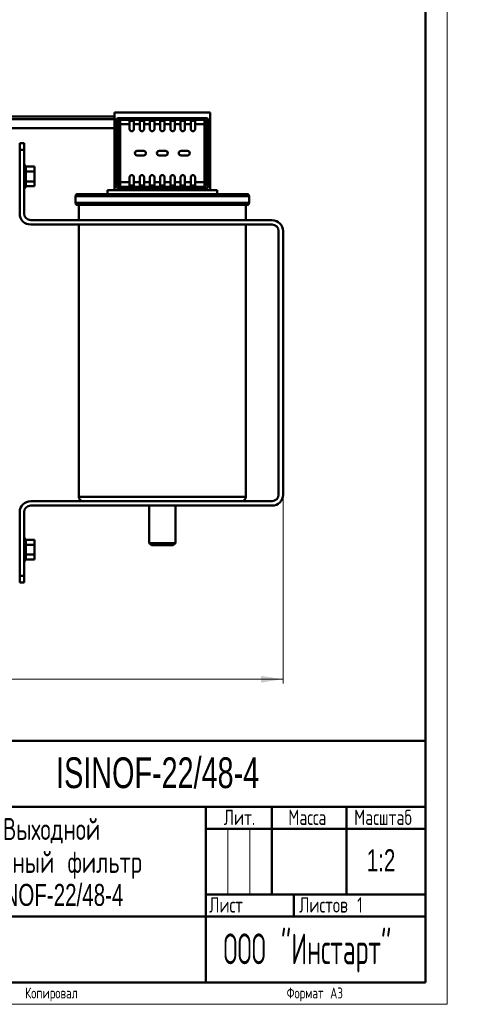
# Model space of a CAD drawing. Header units: millimetres. Extents: x 0 to 600, y 0 to 840.
# Tile 2 of 5: x 399 to 600, y 0 to 448. Entities that reach past the tile are written whole.
import ezdxf

# ---------------------------------------------------------------- set-up
doc = ezdxf.new("R2010")
doc.units = ezdxf.units.MM
doc.header["$LTSCALE"] = 2
doc.layers.add('ОСЕВЫЕ', color=7, linetype='Continuous')
doc.styles.add('SLDTEXTSTYLE0', font='TXT', dxfattribs={"width": 0.7})
doc.styles.add('SLDTEXTSTYLE1', font='TXT', dxfattribs={"width": 0.7, "bigfont": 'bigfont'})
doc.styles.add('SLDTEXTSTYLE2', font='TXT', dxfattribs={"width": 0.705079, "bigfont": 'bigfont'})
doc.styles.add('SLDTEXTSTYLE6', font='TXT', dxfattribs={"width": 0.566703, "bigfont": 'bigfont'})
doc.dimstyles.new('SLDDIMSTYLE0', dxfattribs={"dimtxt": 10, "dimasz": 10, "dimexe": 0, "dimexo": 0.0625, "dimgap": 2.5, "dimtad": 2, "dimdec": 1, "dimrnd": 1e-09, "dimzin": 12, "dimdsep": 46, "dimtxsty": 'SLDTEXTSTYLE0', "dimsah": 1, "dimcen": 0.09, "dimadec": 0, "dimazin": 3, "dimtfac": 1, "dimtdec": 3, "dimtofl": 0, "dimtmove": 0, "dimatfit": 3, "dimfxl": 0, "dimfrac": 2, "dimtolj": 1, "dimtzin": 12, "dimarcsym": 0})

# ---------------------------------------------------------------- blocks, each defined once
blk = doc.blocks.new('SW_NOTE_0')
at = {"color": 0, "linetype": 'Continuous', "lineweight": 0, "char_height": 10, "attachment_point": 2}
for s, insert, style in [('Выходной', (23.13, 12.85), 'SLDTEXTSTYLE1'), ('синусный фильтр', (22.95, -2.15), 'SLDTEXTSTYLE1'), ('ISINOF-22/48-4', (22.8, -17.15), 'SLDTEXTSTYLE0')]:
    blk.add_mtext(s, dxfattribs=dict(at, insert=insert, style=style))
blk = doc.blocks.new('_D')
at = {"color": 7, "linetype": 'Continuous', "lineweight": 0}
for p, q in [((107.2, 234.51), (107.2, 146.08)), ((519.15, 232.15), (519.15, 146.08)), ((107.2, 148.08), (519.15, 148.08))]:
    blk.add_line(p, q, dxfattribs=at)
at = {"color": 7, "linetype": 'Continuous', "lineweight": 18}
for points in [[(107.2, 148.08), (117.2, 146.54), (117.2, 149.62)], [(519.15, 148.08), (509.15, 149.62), (509.15, 146.54)]]:
    blk.add_solid(points, dxfattribs=at)
at = {"color": 7, "linetype": 'Continuous', "lineweight": 18, "insert": (309.26, 160.97), "char_height": 10, "attachment_point": 1, "style": 'SLDTEXTSTYLE1'}
blk.add_mtext('Ш', dxfattribs=at)

msp = doc.modelspace()

# ---------------------------------------------------------------- linework, layer by layer
at = {"color": 7, "linetype": 'Continuous', "lineweight": 50}
for p, q in [((584, 10), (584, 830)), ((442.4, 404.34), (354.15, 404.34)), ((485.9, 406.18), (442.4, 406.18)), ((442.4, 389.18), (442.4, 406.18)), ((444.14, 403.68), (444.89, 402.94)), ((444.14, 403.68), (484.15, 403.68)), ((483.41, 402.94), (484.15, 403.68)), ((485.9, 389.18), (485.9, 406.18)), ((442.4, 403.13), (354.15, 403.13)), ((443.15, 372.68), (443.15, 402.68)), ((443.89, 401.94), (443.15, 402.68)), ((443.94, 374.42), (443.94, 400.94)), ((444.89, 402.94), (449.2, 402.94)), ((444.94, 374.42), (444.94, 400.94)), ((444.94, 400.94), (449.2, 400.94)), ((449.2, 402.94), (449.2, 403.44)), ((449.2, 400.94), (449.2, 402.94)), ((449.2, 402.4), (451.2, 402.4)), ((449.2, 398.68), (449.2, 400.94)), ((451.2, 403.44), (451.2, 402.94)), ((451.2, 402.94), (453.85, 402.94)), ((451.2, 402.94), (451.2, 400.94)), ((451.2, 400.94), (451.2, 398.68)), ((451.2, 400.94), (453.85, 400.94)), ((453.85, 402.94), (453.85, 403.44)), ((453.85, 400.94), (453.85, 402.94)), ((453.85, 402.4), (455.85, 402.4)), ((453.85, 398.68), (453.85, 400.94)), ((455.85, 403.44), (455.85, 402.94)), ((455.85, 402.94), (458.5, 402.94)), ((455.85, 402.94), (455.85, 400.94)), ((455.85, 400.94), (455.85, 398.68)), ((455.85, 400.94), (458.5, 400.94)), ((458.5, 402.94), (458.5, 403.44)), ((458.5, 400.94), (458.5, 402.94)), ((458.5, 402.4), (460.5, 402.4)), ((458.5, 398.68), (458.5, 400.94)), ((460.5, 403.44), (460.5, 402.94)), ((460.5, 402.94), (463.15, 402.94)), ((460.5, 402.94), (460.5, 400.94)), ((460.5, 400.94), (460.5, 398.68)), ((460.5, 400.94), (463.15, 400.94)), ((463.15, 402.94), (463.15, 403.44)), ((463.15, 402.94), (463.15, 400.94)), ((463.15, 402.4), (465.15, 402.4)), ((463.15, 400.94), (463.15, 398.68)), ((465.15, 403.44), (465.15, 402.94)), ((465.15, 402.94), (467.8, 402.94)), ((465.15, 402.94), (465.15, 400.94)), ((465.15, 398.68), (465.15, 400.94)), ((465.15, 400.94), (467.8, 400.94)), ((467.8, 402.94), (467.8, 403.44)), ((467.8, 402.94), (467.8, 400.94)), ((467.8, 402.4), (469.8, 402.4)), ((467.8, 400.94), (467.8, 398.68)), ((469.8, 403.44), (469.8, 402.94)), ((469.8, 402.94), (472.45, 402.94)), ((469.8, 402.94), (469.8, 400.94)), ((469.8, 398.68), (469.8, 400.94)), ((469.8, 400.94), (472.45, 400.94)), ((472.45, 402.94), (472.45, 403.44)), ((472.45, 402.94), (472.45, 400.94)), ((472.45, 402.4), (474.45, 402.4)), ((472.45, 400.94), (472.45, 398.68)), ((474.45, 403.44), (474.45, 402.94)), ((474.45, 402.94), (477.1, 402.94)), ((474.45, 402.94), (474.45, 400.94)), ((474.45, 398.68), (474.45, 400.94)), ((474.45, 400.94), (477.1, 400.94)), ((477.1, 403.5), (478.1, 403.5)), ((477.1, 402.94), (477.1, 403.5)), ((477.1, 400.94), (477.1, 402.94)), ((478.1, 402.49), (477.1, 402.49)), ((477.1, 402.4), (479.1, 402.4)), ((477.1, 398.68), (477.1, 400.94)), ((478.1, 402.49), (478.1, 403.5)), ((479.1, 403.44), (479.1, 402.94)), ((479.1, 402.94), (479.1, 400.94)), ((479.1, 402.94), (483.41, 402.94)), ((479.1, 400.94), (483.35, 400.94)), ((479.1, 400.94), (479.1, 398.68)), ((483.35, 400.94), (483.35, 374.42)), ((484.35, 400.94), (484.35, 374.42)), ((485.15, 402.68), (484.4, 401.94)), ((485.15, 402.68), (485.15, 372.68)), ((354.15, 399.13), (442.4, 399.13)), ((399.15, 392.17), (399.15, 389.17)), ((401.15, 392.17), (399.15, 392.17)), ((401.15, 392.17), (401.15, 389.17)), ((399.15, 389.17), (401.15, 389.17)), ((399.15, 360.17), (399.15, 389.17)), ((401.15, 389.17), (401.15, 360.17)), ((442.4, 378.68), (442.4, 389.18)), ((443.15, 389.18), (442.4, 389.18)), ((455.65, 388.68), (452.65, 388.68)), ((452.65, 386.68), (455.65, 386.68)), ((465.65, 388.68), (462.65, 388.68)), ((462.65, 386.68), (465.65, 386.68)), ((475.65, 388.68), (472.65, 388.68)), ((472.65, 386.68), (475.65, 386.68)), ((485.9, 389.18), (485.15, 389.18)), ((485.9, 378.68), (485.9, 389.18)), ((401.95, 382.08), (401.15, 382.08)), ((401.15, 372.08), (401.15, 382.08)), ((401.95, 372.08), (401.95, 382.08)), ((401.95, 381.58), (405.95, 381.58)), ((405.95, 381.58), (405.95, 379.33)), ((401.15, 379.58), (401.15, 379.58)), ((401.95, 379.33), (405.95, 379.33)), ((405.95, 379.33), (405.95, 374.83)), ((442.4, 378.68), (443.15, 378.68)), ((442.4, 370.88), (442.4, 378.68)), ((485.9, 378.68), (485.15, 378.68)), ((485.9, 370.88), (485.9, 378.68)), ((401.15, 374.58), (401.15, 374.58)), ((401.95, 374.83), (405.95, 374.83)), ((405.95, 372.58), (401.95, 372.58)), ((405.95, 374.83), (405.95, 372.58)), ((443.15, 372.68), (443.89, 373.42)), ((444.89, 372.42), (444.14, 371.68)), ((449.2, 372.42), (444.89, 372.42)), ((449.2, 374.42), (444.94, 374.42)), ((449.2, 374.42), (449.2, 376.68)), ((449.2, 372.42), (449.2, 374.42)), ((451.2, 372.96), (449.2, 372.96)), ((449.2, 371.92), (449.2, 372.42)), ((451.2, 376.68), (451.2, 374.42)), ((453.85, 374.42), (451.2, 374.42)), ((451.2, 374.42), (451.2, 372.42)), ((453.85, 372.42), (451.2, 372.42)), ((451.2, 372.42), (451.2, 371.92)), ((453.85, 374.42), (453.85, 376.68)), ((453.85, 372.42), (453.85, 374.42)), ((455.85, 372.96), (453.85, 372.96)), ((453.85, 371.92), (453.85, 372.42)), ((455.85, 376.68), (455.85, 374.42)), ((458.5, 374.42), (455.85, 374.42)), ((455.85, 374.42), (455.85, 372.42)), ((458.5, 372.42), (455.85, 372.42)), ((455.85, 372.42), (455.85, 371.92)), ((458.5, 374.42), (458.5, 376.68)), ((458.5, 372.42), (458.5, 374.42)), ((460.5, 372.96), (458.5, 372.96)), ((458.5, 371.92), (458.5, 372.42)), ((460.5, 376.68), (460.5, 374.42)), ((463.15, 374.42), (460.5, 374.42)), ((460.5, 374.42), (460.5, 372.42)), ((463.15, 372.42), (460.5, 372.42)), ((460.5, 372.42), (460.5, 371.92)), ((463.15, 376.68), (463.15, 374.42)), ((463.15, 372.42), (463.15, 374.42)), ((465.15, 372.96), (463.15, 372.96)), ((463.15, 371.92), (463.15, 372.42)), ((465.15, 374.42), (465.15, 376.68)), ((467.8, 374.42), (465.15, 374.42)), ((465.15, 372.42), (465.15, 374.42)), ((467.8, 372.42), (465.15, 372.42)), ((465.15, 372.42), (465.15, 371.92)), ((467.8, 376.68), (467.8, 374.42)), ((467.8, 372.42), (467.8, 374.42)), ((469.8, 372.96), (467.8, 372.96)), ((467.8, 371.92), (467.8, 372.42)), ((469.8, 374.42), (469.8, 376.68)), ((472.45, 374.42), (469.8, 374.42)), ((469.8, 372.42), (469.8, 374.42)), ((472.45, 372.42), (469.8, 372.42)), ((469.8, 372.42), (469.8, 371.92)), ((472.45, 376.68), (472.45, 374.42)), ((472.45, 372.42), (472.45, 374.42)), ((474.45, 372.96), (472.45, 372.96)), ((472.45, 371.92), (472.45, 372.42)), ((474.45, 374.42), (474.45, 376.68)), ((477.1, 374.42), (474.45, 374.42)), ((474.45, 372.42), (474.45, 374.42)), ((477.1, 372.42), (474.45, 372.42)), ((474.45, 372.42), (474.45, 371.92)), ((477.1, 374.42), (477.1, 376.68)), ((477.1, 372.42), (477.1, 374.42)), ((479.1, 372.96), (477.1, 372.96)), ((477.1, 371.92), (477.1, 372.42)), ((479.1, 376.68), (479.1, 374.42)), ((483.35, 374.42), (479.1, 374.42)), ((479.1, 374.42), (479.1, 372.42)), ((483.41, 372.42), (479.1, 372.42)), ((479.1, 372.42), (479.1, 371.92)), ((484.15, 371.68), (483.41, 372.42)), ((484.4, 373.42), (485.15, 372.68)), ((401.15, 372.08), (401.95, 372.08)), ((424.65, 368.08), (424.65, 365.08)), ((502.65, 369.08), (425.65, 369.08)), ((439.15, 370.88), (439.15, 369.08)), ((489.15, 370.88), (439.15, 370.88)), ((484.15, 371.68), (444.14, 371.68)), ((489.15, 369.08), (489.15, 370.88)), ((503.65, 365.08), (503.65, 368.08)), ((425.65, 364.08), (502.65, 364.08)), ((426.15, 364.08), (426.15, 357.17)), ((502.15, 357.17), (502.15, 364.08)), ((404.15, 357.17), (514.15, 357.17)), ((514.15, 355.17), (404.15, 355.17)), ((426.15, 355.17), (426.15, 231.08)), ((502.15, 231.08), (502.15, 355.17)), ((517.15, 232.17), (517.15, 352.17)), ((519.15, 352.17), (519.15, 232.17)), ((404.15, 229.17), (514.15, 229.17)), ((514.15, 227.17), (404.15, 227.17)), ((458.15, 227.17), (458.15, 210.08)), ((470.15, 210.08), (470.15, 227.17)), ((399.15, 195.17), (399.15, 224.17)), ((401.15, 224.17), (401.15, 195.17)), ((401.95, 212.08), (401.15, 212.08)), ((401.15, 202.08), (401.15, 212.08)), ((401.95, 202.08), (401.95, 212.08)), ((401.95, 211.58), (405.95, 211.58)), ((405.95, 211.58), (405.95, 209.33)), ((401.15, 209.58), (401.15, 209.58)), ((401.95, 209.33), (405.95, 209.33)), ((405.95, 209.33), (405.95, 204.83)), ((458.15, 210.08), (459.15, 209.08)), ((458.15, 210.08), (470.15, 210.08)), ((459.15, 209.08), (464.15, 209.08)), ((464.15, 209.08), (469.15, 209.08)), ((469.15, 209.08), (470.15, 210.08)), ((401.15, 204.58), (401.15, 204.58)), ((401.15, 202.08), (401.95, 202.08)), ((401.95, 204.83), (405.95, 204.83)), ((405.95, 202.58), (401.95, 202.58)), ((405.95, 204.83), (405.95, 202.58)), ((401.15, 195.17), (399.15, 195.17)), ((399.15, 192.17), (399.15, 195.17)), ((401.15, 195.17), (401.15, 192.17)), ((399.15, 192.17), (401.15, 192.17)), ((214, 120), (584, 120)), ((344, 90), (584, 90)), ((484, 90), (484, 10)), ((514, 90), (514, 50)), ((548, 90), (548, 50)), ((484, 80), (584, 80)), ((484, 50), (584, 50)), ((524, 50), (524, 40)), ((344, 40), (584, 40)), ((40, 10), (584, 10))]:
    msp.add_line(p, q, dxfattribs=at)
at = {"color": 9, "linetype": 'Continuous', "lineweight": 50}
for p, q in [((503.65, 368.08), (424.65, 368.08)), ((503.65, 365.08), (424.65, 365.08)), ((426.15, 231.08), (502.15, 231.08))]:
    msp.add_line(p, q, dxfattribs=at)
at = {"color": 7, "linetype": 'Continuous', "lineweight": 18}
for p, q in [((494, 80), (494, 50)), ((504, 80), (504, 50))]:
    msp.add_line(p, q, dxfattribs=at)
at = {"color": 7, "linetype": 'Continuous', "lineweight": 50}
for centre, radius, start, end in [((450.2, 398.68), 1, 180, 0), ((454.85, 398.68), 1, 180, 0), ((459.5, 398.68), 1, 180, 0), ((464.15, 398.68), 1, 180, 0), ((468.8, 398.68), 1, 180, 0), ((473.45, 398.68), 1, 180, 0), ((478.1, 398.68), 1, 180, 0), ((452.65, 387.68), 1, 90, 270), ((455.65, 387.68), 1, 270, 90), ((462.65, 387.68), 1, 90, 270), ((465.65, 387.68), 1, 270, 90), ((472.65, 387.68), 1, 90, 270), ((475.65, 387.68), 1, 270, 90), ((450.2, 376.68), 1, 0, 180), ((454.85, 376.68), 1, 0, 180), ((459.5, 376.68), 1, 0, 180), ((464.15, 376.68), 1, 0, 180), ((468.8, 376.68), 1, 0, 180), ((473.45, 376.68), 1, 0, 180), ((478.1, 376.68), 1, 0, 180), ((425.65, 368.08), 1, 90, 180), ((502.65, 368.08), 1, 0, 90), ((425.65, 365.08), 1, 180, 270), ((502.65, 365.08), 1, 270, 0), ((404.15, 360.17), 5, 180, 270), ((404.15, 360.17), 3, 180, 270), ((514.15, 352.17), 5, 0, 90), ((514.15, 352.17), 3, 0, 90), ((404.15, 224.17), 5, 90, 180), ((428.15, 231.08), 2, 180, 252.3181), ((500.15, 231.08), 2, 287.6819, 0), ((514.15, 232.17), 3, 270, 0), ((514.15, 232.17), 5, 270, 0), ((404.15, 224.17), 3, 90, 180)]:
    msp.add_arc(centre, radius, start, end, dxfattribs=at)
for centre, major_axis, ratio, start_param, end_param in [((444.15, 402.68), (-0.71, 0.71), 0.99628, 5.499651, 7.06672), ((484.14, 402.68), (0.71, 0.71), 0.99628, 5.499651, 7.06672), ((450.2, 403.44), (1, 0), 0.061163, 0, 3.141593), ((450.2, 402.43), (1, 0), 0.061163, 0, 3.141593), ((454.85, 403.44), (1, 0), 0.061163, 0, 3.141593), ((454.85, 402.43), (1, 0), 0.061163, 0, 3.141593), ((459.5, 403.44), (1, 0), 0.061163, 0, 3.141593), ((459.5, 402.43), (1, 0), 0.061163, 0, 3.141593), ((464.15, 403.44), (1, 0), 0.061163, 0, 3.141593), ((464.15, 402.43), (1, 0), 0.061163, 0, 3.141593), ((468.8, 403.44), (1, 0), 0.061163, 0, 3.141593), ((468.8, 402.43), (1, 0), 0.061163, 0, 3.141593), ((473.45, 403.44), (1, 0), 0.061163, 0, 3.141593), ((473.45, 402.43), (1, 0), 0.061163, 0, 3.141593), ((478.1, 403.44), (1, 0), 0.061163, 0, 1.570796), ((478.1, 402.43), (1, 0), 0.061163, 0, 1.570796), ((444.15, 372.68), (-0.71, -0.71), 0.99628, 5.499651, 7.06672), ((450.2, 372.93), (1, 0), 0.061163, 3.141593, 6.283185), ((454.85, 372.93), (1, 0), 0.061163, 3.141593, 6.283185), ((459.5, 372.93), (1, 0), 0.061163, 3.141593, 6.283185), ((464.15, 372.93), (1, 0), 0.061163, 3.141593, 6.283185), ((468.8, 372.93), (1, 0), 0.061163, 3.141593, 6.283185), ((473.45, 372.93), (1, 0), 0.061163, 3.141593, 6.283185), ((478.1, 372.93), (1, 0), 0.061163, 3.141593, 6.283185), ((484.14, 372.68), (0.71, -0.71), 0.99628, 5.499651, 7.06672), ((450.2, 371.92), (1, 0), 0.061163, 3.141593, 6.283185), ((454.85, 371.92), (1, 0), 0.061163, 3.141593, 6.283185), ((459.5, 371.92), (1, 0), 0.061163, 3.141593, 6.283185), ((464.15, 371.92), (1, 0), 0.061163, 3.141593, 6.283185), ((468.8, 371.92), (1, 0), 0.061163, 3.141593, 6.283185), ((473.45, 371.92), (1, 0), 0.061163, 3.141593, 6.283185), ((478.1, 371.92), (1, 0), 0.061163, 3.141593, 6.283185)]:
    msp.add_ellipse(centre, major_axis=major_axis, ratio=ratio, start_param=start_param, end_param=end_param, dxfattribs=at)
for points, knots in [([(444.89, 402.94), (444.83, 402.94), (444.71, 402.93), (444.52, 402.88), (444.34, 402.78), (444.18, 402.65), (444.05, 402.49), (443.95, 402.31), (443.9, 402.12), (443.89, 402), (443.89, 401.94)], [0, 0, 0, 0, 0.122688, 0.248018, 0.373349, 0.498679, 0.624009, 0.749339, 0.87467, 1, 1, 1, 1]), ([(443.94, 400.94), (443.95, 400.94), (443.97, 400.94), (444.03, 400.94), (444.12, 400.94), (444.25, 400.94), (444.41, 400.94), (444.59, 400.94), (444.77, 400.94), (444.89, 400.94), (444.94, 400.94)], [0, 0, 0, 0, 0.12533, 0.25066, 0.375991, 0.501321, 0.626651, 0.751982, 0.877312, 1, 1, 1, 1]), ([(444.89, 402.94), (444.89, 402.93), (444.89, 402.93), (444.89, 402.9), (444.9, 402.87), (444.9, 402.83), (444.91, 402.79), (444.91, 402.74), (444.91, 402.68), (444.91, 402.62), (444.92, 402.56), (444.92, 402.5), (444.92, 402.44), (444.92, 402.38), (444.93, 402.27), (444.93, 402.11), (444.94, 401.9), (444.94, 401.66), (444.94, 401.43), (444.94, 401.18), (444.94, 401.02), (444.94, 400.94)], [0, 0, 0, 0, 0.04809, 0.094578, 0.139462, 0.182743, 0.224421, 0.264496, 0.302968, 0.339836, 0.375101, 0.408762, 0.44082, 0.471275, 0.500126, 0.586935, 0.672344, 0.756355, 0.838967, 0.920181, 1, 1, 1, 1]), ([(483.35, 400.94), (483.35, 400.99), (483.35, 401.09), (483.35, 401.23), (483.35, 401.38), (483.35, 401.52), (483.35, 401.66), (483.35, 401.8), (483.36, 401.94), (483.36, 402.07), (483.36, 402.2), (483.37, 402.32), (483.37, 402.46), (483.38, 402.59), (483.38, 402.72), (483.39, 402.82), (483.4, 402.91), (483.4, 402.93), (483.41, 402.94)], [0, 0, 0, 0, 0.047741, 0.095986, 0.144735, 0.193989, 0.243748, 0.294011, 0.34478, 0.396054, 0.447833, 0.500119, 0.564628, 0.636662, 0.716219, 0.803296, 0.89789, 1, 1, 1, 1]), ([(483.35, 400.94), (483.41, 400.94), (483.52, 400.94), (483.71, 400.94), (483.88, 400.94), (484.04, 400.94), (484.17, 400.94), (484.27, 400.94), (484.33, 400.94), (484.34, 400.94), (484.35, 400.94)], [0, 0, 0, 0, 0.124999, 0.25, 0.375, 0.5, 0.625, 0.75, 0.875, 1, 1, 1, 1]), ([(484.4, 401.94), (484.4, 402), (484.39, 402.12), (484.34, 402.31), (484.25, 402.49), (484.12, 402.65), (483.95, 402.78), (483.77, 402.87), (483.59, 402.93), (483.47, 402.94), (483.41, 402.94)], [0, 0, 0, 0, 0.125, 0.25, 0.375, 0.5, 0.625, 0.75, 0.875, 1, 1, 1, 1]), ([(443.89, 373.42), (443.89, 373.36), (443.9, 373.24), (443.95, 373.05), (444.05, 372.87), (444.18, 372.71), (444.34, 372.58), (444.52, 372.49), (444.71, 372.43), (444.83, 372.42), (444.89, 372.42)], [0, 0, 0, 0, 0.125, 0.25, 0.375, 0.5, 0.625, 0.75, 0.875, 1, 1, 1, 1]), ([(444.94, 374.42), (444.89, 374.42), (444.77, 374.42), (444.59, 374.42), (444.41, 374.42), (444.25, 374.42), (444.12, 374.42), (444.03, 374.42), (443.97, 374.42), (443.95, 374.42), (443.94, 374.42)], [0, 0, 0, 0, 0.124999, 0.25, 0.375, 0.5, 0.625, 0.75, 0.875, 1, 1, 1, 1]), ([(444.94, 374.42), (444.94, 374.37), (444.94, 374.27), (444.94, 374.13), (444.94, 373.98), (444.94, 373.84), (444.94, 373.7), (444.94, 373.56), (444.93, 373.42), (444.93, 373.29), (444.93, 373.16), (444.93, 373.04), (444.92, 372.9), (444.92, 372.77), (444.91, 372.64), (444.9, 372.54), (444.89, 372.45), (444.89, 372.43), (444.89, 372.42)], [0, 0, 0, 0, 0.04774, 0.095985, 0.144734, 0.193988, 0.243746, 0.29401, 0.344779, 0.396053, 0.447833, 0.500119, 0.564628, 0.636662, 0.716219, 0.803296, 0.897891, 1, 1, 1, 1]), ([(483.35, 374.42), (483.6, 374.42), (483.85, 374.42), (484.22, 374.42), (484.33, 374.42), (484.35, 374.42)], [0, 0, 0, 0, 0.5, 0.5, 1, 1, 1, 1]), ([(483.41, 372.42), (483.4, 372.43), (483.4, 372.43), (483.4, 372.46), (483.39, 372.49), (483.39, 372.53), (483.39, 372.57), (483.38, 372.62), (483.38, 372.68), (483.38, 372.74), (483.37, 372.8), (483.37, 372.86), (483.37, 372.92), (483.37, 372.98), (483.36, 373.09), (483.36, 373.24), (483.36, 373.46), (483.35, 373.69), (483.35, 373.93), (483.35, 374.17), (483.35, 374.34), (483.35, 374.42)], [0, 0, 0, 0, 0.048091, 0.09458, 0.139465, 0.182746, 0.224425, 0.2645, 0.302971, 0.339839, 0.375104, 0.408765, 0.440822, 0.471276, 0.500126, 0.586935, 0.672344, 0.756354, 0.838966, 0.920181, 1, 1, 1, 1]), ([(484.4, 373.42), (484.4, 373.16), (484.3, 372.9), (483.93, 372.53), (483.67, 372.42), (483.41, 372.42)], [0, 0, 0, 0, 0.5, 0.5, 1, 1, 1, 1])]:
    msp.add_open_spline(points, degree=3, knots=knots, dxfattribs=at)
for points in [[(443.89, 401.94), (443.9, 401.93), (443.91, 401.87), (443.93, 401.64), (443.94, 401.32), (443.94, 401.07), (443.94, 400.94)], [(484.35, 400.94), (484.35, 401.07), (484.35, 401.32), (484.36, 401.64), (484.38, 401.87), (484.4, 401.93), (484.4, 401.94)], [(443.94, 374.42), (443.94, 374.29), (443.94, 374.04), (443.93, 373.72), (443.91, 373.49), (443.9, 373.43), (443.89, 373.42)], [(484.4, 373.42), (484.4, 373.43), (484.38, 373.49), (484.36, 373.72), (484.35, 374.04), (484.35, 374.29), (484.35, 374.42)]]:
    msp.add_open_spline(points, degree=3, dxfattribs=at)
at = {"layer": 'ОСЕВЫЕ', "lineweight": 18}
for p in [(594, 840), (0, 0)]:
    msp.add_line(p, (594, 0), dxfattribs=at)

# ---------------------------------------------------------------- block references
at = {"color": 7, "linetype": 'Continuous', "lineweight": 0}
msp.add_blockref('SW_NOTE_0', (390.56, 71.99), dxfattribs=at)

# ---------------------------------------------------------------- texts
for s, insert, char_height, attachment_point, style in [('ISINOF-22/48-4', (462.01, 112.48), 14, 2, 'SLDTEXTSTYLE0'), ('Лит.', (499.31, 88.66), 7, 2, 'SLDTEXTSTYLE1'), ('Масса', (530.22, 88.66), 7, 2, 'SLDTEXTSTYLE1'), ('Масштаб', (564.69, 88.66), 7, 2, 'SLDTEXTSTYLE2'), ('1:2', (563.81, 70.61), 10, 2, 'SLDTEXTSTYLE0'), ('Лист', (485.5, 48.77), 7, 1, 'SLDTEXTSTYLE1'), ('Листов 1', (526.5, 48.77), 7, 1, 'SLDTEXTSTYLE1'), ('ООО "Инстарт"', (530.21, 32.25), 14, 2, 'SLDTEXTSTYLE6'), ('Копировал', (413.61, 7.65), 5, 2, 'SLDTEXTSTYLE1'), ('Формат А3', (533.62, 7.65), 5, 2, 'SLDTEXTSTYLE1')]:
    msp.add_mtext(s, dxfattribs=dict(at, insert=insert, char_height=char_height, attachment_point=attachment_point, style=style))

# ---------------------------------------------------------------- dimensions: what is measured, and where the dimension line sits
at = {"color": 7, "linetype": 'Continuous', "lineweight": 18}
dim = msp.add_linear_dim(base=(519.15, 148.08), p1=(107.2, 234.53), p2=(519.15, 232.17), text='Ш', dimstyle='SLDDIMSTYLE0', dxfattribs=at)
dim.commit()
dim.dimension.update_dxf_attribs({"geometry": '_D', "text_midpoint": (313.17, 148.08), "dimtype": 160})

doc.saveas('drawing.dxf')
